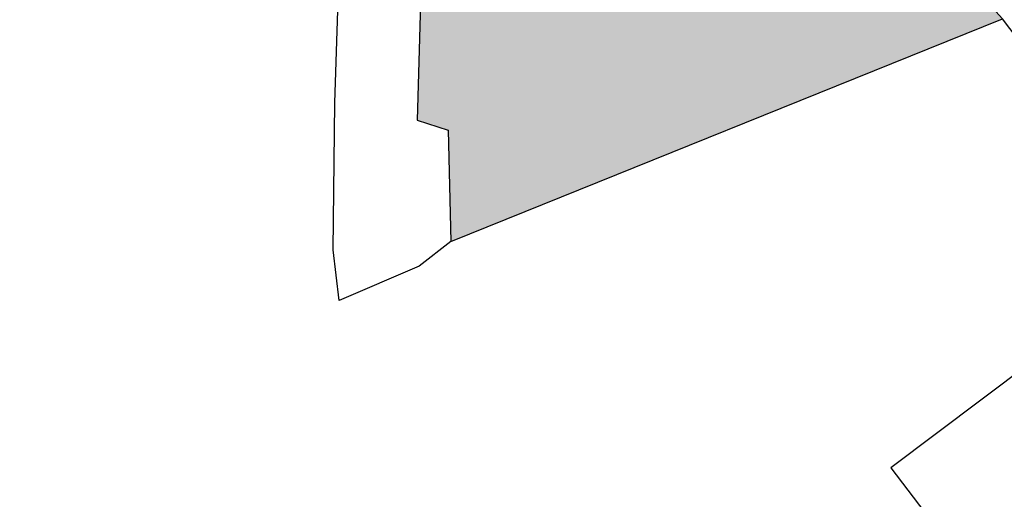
# Model space of a CAD drawing. Header units: millimetres. Extents: x -15755 to 202330, y -109616 to 54271.
# Tile 3 of 25: x 63195 to 83157, y -72357 to -62641. Entities that reach past the tile are written whole.
import ezdxf

# ---------------------------------------------------------------- set-up
doc = ezdxf.new("R2010")
doc.units = ezdxf.units.MM
doc.header["$LTSCALE"] = 0.5
doc.layers.add('stoeprand', color=3, linetype='Continuous')

msp = doc.modelspace()

# ---------------------------------------------------------------- hatches: boundary and pattern name
at = {"layer": 'stoeprand'}
h = msp.add_hatch(dxfattribs=at)
h.set_pattern_fill('CROSS', color=256, scale=20)
h.paths.add_polyline_path([(75601.83, -54798.91), (71478.06, -56823.91), (71253.3, -64673.88), (71881.3, -64881.88), (71933.3, -67133.88), (83122.22, -62620.17), (80151.46, -59348.53), (78248.16, -57622.78), (76344.17, -55605.29)])

# ---------------------------------------------------------------- linework, layer by layer
at = {"layer": 'stoeprand', "flags": 128}
for points in [[(89970.41, -71653.77), (83122.22, -62620.17), (80151.46, -59348.53), (78165.85, -57535.57), (76356.02, -55607.66), (75629.69, -54785.23), (74529.01, -53354.05), (71705.58, -56094.09), (71674.75, -56727.32), (71478.06, -56823.91), (71253.3, -64673.88), (71881.3, -64881.88), (71933.3, -67133.88), (71296.3, -67635.88), (69670.3, -68327.88), (69553.3, -67305.88), (69583.3, -64326.88), (69708.22, -60578.61), (69977.29, -60587.58), (70273.15, -51710.83), (70828.48, -49932.38), (70828.63, -49040.79), (70828.86, -48610.88), (63194.5, -38716.18)], [(93244.3, -80059.88), (84589.3, -68919.88), (80858.3, -71720.88), (82341.3, -73670.88), (81685.3, -74187.88)]]:
    msp.add_lwpolyline(points, dxfattribs=at)
msp.add_lwpolyline([(75601.83, -54798.91), (71478.06, -56823.91), (71253.3, -64673.88), (71881.3, -64881.88), (71933.3, -67133.88), (83122.22, -62620.17), (80151.46, -59348.53), (78248.16, -57622.78), (76344.17, -55605.29), (75601.83, -54798.91)], close=True, dxfattribs=at)

doc.saveas('drawing.dxf')
